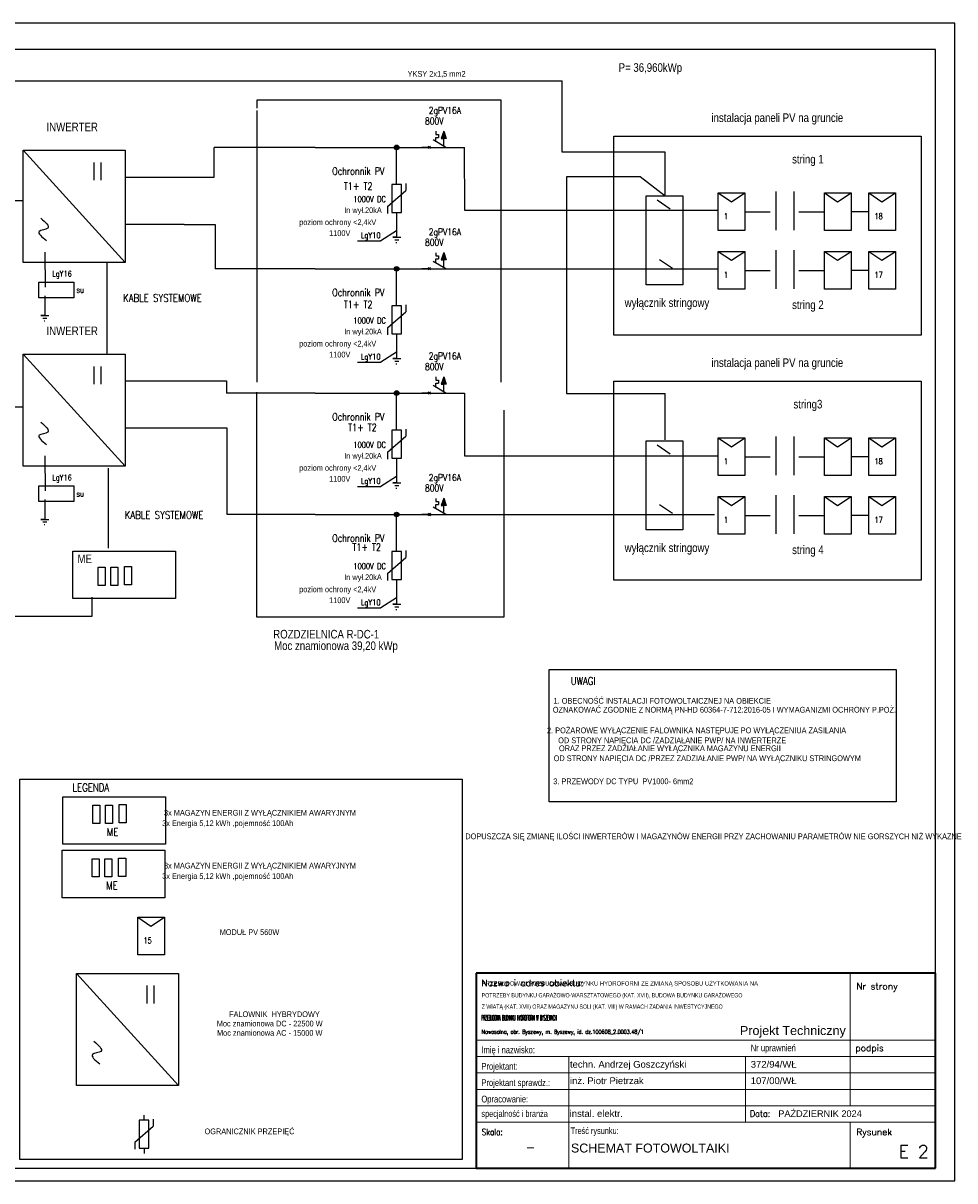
# Model space of a CAD drawing. Header units: millimetres. Extents: x 18084 to 47233, y 38174 to 56392.
# Tile 37 of 251: x 26245 to 28634, y 38174 to 41143. Entities that reach past the tile are written whole.
import ezdxf
from ezdxf.enums import TextEntityAlignment as Align

# ---------------------------------------------------------------- set-up
doc = ezdxf.new("R2010")
doc.units = ezdxf.units.MM
doc.header["$LTSCALE"] = 100
for name, pattern in [('ACAD_ISO03W100', [30, 12, -18]), ('ACAD_ISO11W100', [33.5, 12, -3, 12, -3, 0.5, -3]), ('HIDDEN', [0.375, 0.25, -0.125])]:
    doc.linetypes.add(name, pattern=pattern)
for name, color, linetype, lineweight in [('_TABELKA_Nr_Pióra__1', 7, 'Continuous', 13), ('A-tabelka', 251, 'Continuous', 20), ('Ekabel', 1, 'ACAD_ISO03W100', 50)]:
    doc.layers.add(name, color=color, linetype=linetype, lineweight=lineweight)
for name, color, linetype in [('E1', 34, 'Continuous'), ('E2', 5, 'Continuous'), ('E4', 1, 'Continuous'), ('E5', 7, 'Continuous'), ('E_ramka_wew', 10, 'Continuous'), ('E_ramka_zew', 9, 'Continuous'), ('RAMKA', 1, 'Continuous')]:
    doc.layers.add(name, color=color, linetype=linetype)
doc.styles.add('ARIAL', font='arial.ttf', dxfattribs={"width": 0.8})
doc.styles.add('DIM', font='ROMANS.shx', dxfattribs={"width": 0.8})
doc.styles.add('GENERATED_STYLE_2', font='arial.ttf')
doc.styles.add('ROMANS', font='romans.shx', dxfattribs={"width": 0.7})
doc.styles.add('SIMPLEX', font='simplex.shx')

# ---------------------------------------------------------------- blocks, each defined once
blk = doc.blocks.new('ochronnik')
at = {"layer": 'E1'}
for p, q in [((1807.23, 226.95), (1807.23, 228.25)), ((1809.56, 227.21), (1809.56, 225.4)), ((1804.89, 221.31), (1809.56, 225.4)), ((1804.89, 221.31), (1804.89, 219.5)), ((1807.23, 219.76), (1807.23, 218.46))]:
    blk.add_line(p, q, dxfattribs=at)
blk.add_lwpolyline([(1806, 219.76), (1808.46, 219.76), (1808.46, 226.95), (1806, 226.95)], close=True, dxfattribs=at)
blk = doc.blocks.new('Tabela_A+SPR_ADT')
at = {"color": 5, "lineweight": 35}
for p, q in [((0, 546.1), (-1286.3, 546.1)), ((-1286.3, 546.1), (-1286.3, 0)), ((0, 0), (0, 546.1)), ((-1286.3, 0), (0, 0))]:
    blk.add_line(p, q, dxfattribs=at)
for p, q in [((-238.9, 546.1), (-238.9, 358.3)), ((-1286.3, 358.3), (0, 358.3)), ((-238.9, 174.6), (-238.9, 358.3)), ((-1286.3, 312.4), (0, 312.4)), ((-1026.1, 128.6), (-1026.1, 312.4)), ((-531.9, 128.6), (-531.9, 312.4)), ((-1286.3, 266.4), (0, 266.4)), ((-1286.3, 220.5), (0, 220.5)), ((-1286.3, 174.6), (-422.6, 174.6)), ((-422.6, 174.6), (0, 174.6)), ((-1286.3, 128.6), (0, 128.6)), ((-1026.1, 0), (-1026.1, 128.6)), ((-238.9, 128.6), (-238.9, 0))]:
    blk.add_line(p, q)
at = {"color": 7, "linetype": 'Continuous', "style": 'ROMANS'}
blk.add_text('Nazwa i adres obiektu:', height=18.375, dxfattribs=at).set_placement((-1271.4, 509.4))
at = {"color": 7, "style": 'ROMANS'}
for s, p in [('Nr strony', (-221.4, 500.2)), ('podpis', (-224, 327.1)), ('Rysunek', (-221.4, 91.9))]:
    blk.add_text(s, height=18.38, dxfattribs=at).set_placement(p)
at = {"color": 7}
for s, height, style, width, p in [('Imię i nazwisko:', 19, 'ARIAL', 0.8, (-1271.4, 321.6)), ('Nr uprawnień', 19, 'ARIAL', 0.8, (-517, 327.1)), ('Projektant:', 19, 'ARIAL', 0.8, (-1271.4, 275.6)), ('Projektant sprawdz.:', 19, 'ARIAL', 0.8, (-1271.4, 229.7)), ('Opracowanie:', 19, 'ARIAL', 0.8, (-1271.4, 183.8)), ('specjalność i branża', 18.375, 'ARIAL', 0.8, (-1271.4, 143.3)), ('Data:', 18.38, 'ROMANS', 0.9, (-519.6, 143.3)), ('Skala:', 18.38, 'ROMANS', 0.8, (-1270.5, 91.9)), ('Treść rysunku:', 18.375, 'ARIAL', 0.8, (-1021.5, 95.4))]:
    blk.add_text(s, height=height, dxfattribs=dict(at, style=style, width=width)).set_placement(p)
at = {"color": 7, "style": 'ROMANS', "width": 0.85, "flags": 4}
blk.add_attdef('NAZWA', text='', height=22, dxfattribs=at).set_placement((-1270.5, 496.6), align=Align.TOP_LEFT)
at = {"color": 7}
for tag, p, height, style, width, flags in [('OBIEKT_1', (-1270.5, 438.3), 22, 'ROMANS', 0.72, 4), ('ADRES_1', (-1270.5, 405.9), 19, 'ROMANS', 0.75, 4), ('ADRES_2', (-1270.5, 376.1), 19, 'ROMANS', 0.75, 4), ('PROJEKTANT_ARCHITEKTURY', (-1023.3, 281.1), 19, 'ROMANS', 0.85, 8), ('UPR_1', (-517, 281.1), 19, 'ROMANS', 0.85, 4), ('PROJEKTANT_SPRAWDZAJACY', (-1023.3, 235.2), 19, 'ROMANS', 0.85, 8), ('UPR_2', (-517, 235.2), 19, 'ROMANS', 0.85, 4), ('OPRACOWANIE', (-1023.3, 189.3), 19, 'ROMANS', 0.7, 4), ('UPR_3', (-517, 189.3), 19, 'ROMANS', 0.85, 4), ('BRANŻA', (-1024.2, 143.3), 19, 'ARIAL', 0.9, 4)]:
    blk.add_attdef(tag, p, '', height=height, dxfattribs=dict(at, style=style, width=width, flags=flags))
at = {"color": 7, "style": 'ROMANS', "flags": 4}
blk.add_attdef('NR_STR', text='', height=36, dxfattribs=at).set_placement((-19.5, 436.5), align=Align.RIGHT)
at = {"color": 7, "lineweight": 35, "style": 'ROMANS', "width": 0.9, "flags": 4}
blk.add_attdef('DATA', (-440, 143.3), '', height=18.4, dxfattribs=at)
at = {"color": 5, "lineweight": 35, "style": 'ROMANS', "flags": 4}
blk.add_attdef('SKALA', text='', height=25, dxfattribs=at).set_placement((-1133.9, 58.5), align=Align.MIDDLE_CENTER)
at = {"color": 5, "lineweight": 35, "style": 'ROMANS', "width": 0.85, "flags": 4}
for tag, p in [('TEMAT', (-1024.2, 58)), ('TEMAT2', (-1024.2, 19.9))]:
    blk.add_attdef(tag, p, '', height=25, dxfattribs=at)
at = {"color": 5, "lineweight": 35, "style": 'ROMANS', "flags": 4}
blk.add_attdef('NR', text='', height=36, dxfattribs=at).set_placement((-18.4, 28.2), align=Align.RIGHT)

msp = doc.modelspace()

# ---------------------------------------------------------------- hatches: boundary and pattern name
for points in [[(27208.6, 40824.7, 1), (27196.8, 40824.7, 1)], [(27208.6, 40513.3, 1), (27196.8, 40513.3, 1)], [(27208.6, 40194.5, 1), (27196.8, 40194.5, 1)], [(27208.6, 39883.1, 1), (27196.8, 39883.1, 1)]]:
    msp.add_hatch(color=256).paths.add_polyline_path(points)
at = {"layer": 'E1'}
for points in [[(27329.9, 40847.9), (27323.6, 40866.4), (27317.3, 40847.9), (27323.6, 40847.9)], [(27329.9, 40847.8), (27323.6, 40866.4), (27317.3, 40847.8), (27323.6, 40847.8)], [(27329.9, 40847.9), (27323.6, 40866.4), (27317.3, 40847.9), (27323.6, 40847.9)], [(27329.9, 40847.8), (27323.6, 40866.4), (27317.3, 40847.8), (27323.6, 40847.8)], [(27329.9, 40536.5), (27323.6, 40555), (27317.3, 40536.5), (27323.6, 40536.5)], [(27329.9, 40536.4), (27323.6, 40555), (27317.3, 40536.4), (27323.6, 40536.4)], [(27329.9, 40536.5), (27323.6, 40555), (27317.3, 40536.5), (27323.6, 40536.5)], [(27329.9, 40536.4), (27323.6, 40555), (27317.3, 40536.4), (27323.6, 40536.4)], [(27329.9, 40217.7), (27323.6, 40236.3), (27317.3, 40217.7), (27323.6, 40217.7)], [(27329.9, 40217.7), (27323.6, 40236.3), (27317.3, 40217.7), (27323.6, 40217.7)], [(27329.9, 40217.7), (27323.6, 40236.2), (27317.3, 40217.7), (27323.6, 40217.7)], [(27329.9, 40217.7), (27323.6, 40236.2), (27317.3, 40217.7), (27323.6, 40217.7)], [(27329.9, 39906.3), (27323.6, 39924.9), (27317.3, 39906.3), (27323.6, 39906.3)], [(27329.9, 39906.3), (27323.6, 39924.9), (27317.3, 39906.3), (27323.6, 39906.3)], [(27329.9, 39906.3), (27323.6, 39924.8), (27317.3, 39906.3), (27323.6, 39906.3)], [(27329.9, 39906.3), (27323.6, 39924.8), (27317.3, 39906.3), (27323.6, 39906.3)]]:
    msp.add_hatch(color=256, dxfattribs=at).paths.add_polyline_path(points)

# ---------------------------------------------------------------- linework, layer by layer
for p, q in [((26245.5, 40817.4), (26507.1, 40529.8)), ((26426.1, 40786), (26426.1, 40740.4)), ((26444, 40786), (26444, 40740.4)), ((27870.9, 40690), (27904.6, 40667.3)), ((28027.7, 40708.2), (28061.4, 40685.5)), ((28061.4, 40685.5), (28096, 40708.2)), ((28300, 40708.2), (28333.7, 40685.5)), ((28333.7, 40685.5), (28368.2, 40708.2)), ((28413.5, 40708.2), (28447.2, 40685.5)), ((28447.2, 40685.5), (28481.7, 40708.2)), ((27202.7, 40594.4), (27192.7, 40594.4)), ((27192.7, 40594.4), (27213.5, 40594.4)), ((27197.8, 40587.9), (27208.5, 40587.9)), ((27201.2, 40581), (27203.1, 40581)), ((27876.5, 40537.4), (27910.2, 40514.7)), ((28027.7, 40557.8), (28061.4, 40535.1)), ((28061.4, 40535.1), (28096, 40557.8)), ((28300, 40557.8), (28333.7, 40535.1)), ((28333.7, 40535.1), (28368.2, 40557.8)), ((28413.5, 40557.8), (28447.2, 40535.1)), ((28447.2, 40535.1), (28481.7, 40557.8)), ((26300.4, 40393.6), (26290.4, 40393.6)), ((26290.4, 40393.6), (26311.2, 40393.6)), ((26295.4, 40387.1), (26306.1, 40387.1)), ((26298.9, 40380.2), (26300.8, 40380.2)), ((26245.5, 40294.5), (26507.1, 40006.8)), ((27202.7, 40283), (27192.7, 40283)), ((27192.7, 40283), (27213.5, 40283)), ((27197.8, 40276.5), (27208.5, 40276.5)), ((27201.2, 40269.6), (27203.1, 40269.6)), ((26426.1, 40263.1), (26426.1, 40217.4)), ((26444, 40263.1), (26444, 40217.4)), ((27870.9, 40061.6), (27904.6, 40038.8)), ((28027.7, 40079.8), (28061.4, 40057.1)), ((28061.4, 40057.1), (28096, 40079.8)), ((28300, 40079.8), (28333.7, 40057.1)), ((28333.7, 40057.1), (28368.2, 40079.8)), ((28413.5, 40079.8), (28447.2, 40057.1)), ((28447.2, 40057.1), (28481.7, 40079.8)), ((27202.7, 39964.3), (27192.7, 39964.3)), ((27192.7, 39964.3), (27213.5, 39964.3)), ((27197.8, 39957.8), (27208.5, 39957.8)), ((27201.2, 39950.8), (27203.1, 39950.8)), ((28027.7, 39929.3), (28061.4, 39906.6)), ((28061.4, 39906.6), (28096, 39929.3)), ((28300, 39929.3), (28333.7, 39906.6)), ((28333.7, 39906.6), (28368.2, 39929.3)), ((28413.5, 39929.3), (28447.2, 39906.6)), ((28447.2, 39906.6), (28481.7, 39929.3)), ((27876.5, 39908.9), (27910.2, 39886.2)), ((26300.4, 39870.7), (26290.4, 39870.7)), ((26290.4, 39870.7), (26311.2, 39870.7)), ((26295.4, 39864.2), (26306.1, 39864.2)), ((26298.9, 39857.3), (26300.8, 39857.3)), ((27202.7, 39652.9), (27192.7, 39652.9)), ((27192.7, 39652.9), (27213.5, 39652.9)), ((27197.8, 39646.4), (27208.5, 39646.4)), ((27201.2, 39639.4), (27203.1, 39639.4)), ((26539.2, 38850.3), (26572.9, 38827.6)), ((26572.9, 38827.6), (26607.4, 38850.3)), ((26382.1, 38706.1), (26643.6, 38418.4)), ((26562.7, 38674.7), (26562.7, 38629.1)), ((26580.5, 38674.7), (26580.5, 38629.1))]:
    msp.add_line(p, q)
at = {"linetype": 'ACAD_ISO11W100'}
for points in [[(26245.5, 40817.4), (26507.1, 40817.4), (26507.1, 40529.8), (26245.5, 40529.8)], [(26245.5, 40294.5), (26507.1, 40294.5), (26507.1, 40006.8), (26245.5, 40006.8)], [(26372.5, 39789.3), (26635.5, 39789.3), (26635.5, 39667.5), (26372.5, 39667.5)], [(26347.3, 39159.1), (26610.3, 39159.1), (26610.3, 39037.3), (26347.3, 39037.3)], [(26345.6, 39022), (26608.7, 39022), (26608.7, 38900.1), (26345.6, 38900.1)], [(26382.1, 38706.1), (26643.6, 38706.1), (26643.6, 38418.4), (26382.1, 38418.4)]]:
    msp.add_lwpolyline(points, close=True, dxfattribs=at)
for points in [[(28027.7, 40708.2), (28096, 40708.2), (28096, 40611.4), (28027.7, 40611.4)], [(28300, 40708.2), (28368.2, 40708.2), (28368.2, 40611.4), (28300, 40611.4)], [(28413.5, 40708.2), (28481.7, 40708.2), (28481.7, 40611.4), (28413.5, 40611.4)], [(28027.7, 40557.8), (28096, 40557.8), (28096, 40461), (28027.7, 40461)], [(28300, 40557.8), (28368.2, 40557.8), (28368.2, 40461), (28300, 40461)], [(28413.5, 40557.8), (28481.7, 40557.8), (28481.7, 40461), (28413.5, 40461)], [(28027.7, 40079.8), (28096, 40079.8), (28096, 39982.9), (28027.7, 39982.9)], [(28300, 40079.8), (28368.2, 40079.8), (28368.2, 39982.9), (28300, 39982.9)], [(28413.5, 40079.8), (28481.7, 40079.8), (28481.7, 39982.9), (28413.5, 39982.9)], [(28027.7, 39929.3), (28096, 39929.3), (28096, 39832.5), (28027.7, 39832.5)], [(28300, 39929.3), (28368.2, 39929.3), (28368.2, 39832.5), (28300, 39832.5)], [(28413.5, 39929.3), (28481.7, 39929.3), (28481.7, 39832.5), (28413.5, 39832.5)], [(26539.2, 38850.3), (26607.4, 38850.3), (26607.4, 38753.5), (26539.2, 38753.5)]]:
    msp.add_lwpolyline(points, close=True)
for centre in [(27202.7, 40824.7), (27202.7, 40513.3), (27202.7, 40194.5), (27202.7, 39883.1)]:
    msp.add_circle(centre, 5.91)
for points in [[(26290.2, 40643.2), (26308.1, 40617.4), (26286.2, 40609.4), (26305.1, 40585.6)], [(26290.2, 40120.2), (26308.1, 40094.4), (26286.2, 40086.5), (26305.1, 40062.7)], [(26426.8, 38531.9), (26444.6, 38506.1), (26422.8, 38498.1), (26441.7, 38474.3)]]:
    msp.add_spline(points, degree=3)
at = {"layer": 'E1', "linetype": 'Continuous'}
for p, q in [((27303.5, 40866), (27303.5, 40858)), ((27303.5, 40866), (27303.5, 40858)), ((27303.5, 40866), (27303.5, 40858)), ((27303.5, 40866), (27303.5, 40858)), ((27329.2, 40824.6), (27296.2, 40843.8)), ((27329.2, 40824.6), (27296.2, 40843.8)), ((27303.5, 40858), (27310.1, 40858)), ((27303.5, 40858), (27310.1, 40858)), ((27303.5, 40839.5, 1.8), (27303.5, 40849.9, 1.8)), ((27303.5, 40849.9), (27310.1, 40849.9)), ((27303.5, 40839.4, 1.8), (27303.5, 40849.9, 1.8)), ((27303.5, 40839.5, 1.8), (27303.5, 40849.9, 1.8)), ((27303.5, 40849.9), (27310.1, 40849.9)), ((27303.5, 40839.4, 1.8), (27303.5, 40849.9, 1.8)), ((27310.1, 40858), (27310.1, 40850)), ((27310.1, 40858), (27310.1, 40850)), ((27310.1, 40857.9), (27310.1, 40849.9)), ((27310.1, 40857.9), (27310.1, 40849.9)), ((27286.4, 40824.7), (27267.7, 40824.7)), ((27286.4, 40824.7), (27267.7, 40824.7)), ((27289.4, 40827.7), (27283.4, 40821.7)), ((27283.4, 40827.7), (27289.4, 40821.7)), ((27289.4, 40827.7), (27283.4, 40821.7)), ((27283.4, 40827.7), (27289.4, 40821.7)), ((27329.2, 40824.6), (27376.2, 40824.6)), ((27329.2, 40824.6), (27376.2, 40824.6)), ((27303.5, 40554.6), (27303.5, 40546.6)), ((27303.5, 40554.6), (27303.5, 40546.6)), ((27303.5, 40554.6), (27303.5, 40546.6)), ((27303.5, 40554.6), (27303.5, 40546.6)), ((27303.5, 40546.6), (27310.1, 40546.6)), ((27303.5, 40546.6), (27310.1, 40546.6)), ((27303.5, 40528.1, 1.8), (27303.5, 40538.5, 1.8)), ((27303.5, 40538.5), (27310.1, 40538.5)), ((27303.5, 40528, 1.8), (27303.5, 40538.5, 1.8)), ((27303.5, 40528.1, 1.8), (27303.5, 40538.5, 1.8)), ((27303.5, 40538.5), (27310.1, 40538.5)), ((27303.5, 40528, 1.8), (27303.5, 40538.5, 1.8)), ((27310.1, 40546.6), (27310.1, 40538.6)), ((27310.1, 40546.6), (27310.1, 40538.6)), ((27310.1, 40546.5), (27310.1, 40538.5)), ((27310.1, 40546.5), (27310.1, 40538.5)), ((27286.4, 40513.3), (27267.7, 40513.3)), ((27286.4, 40513.3), (27267.7, 40513.3)), ((27289.4, 40516.3), (27283.4, 40510.3)), ((27283.4, 40516.3), (27289.4, 40510.3)), ((27289.4, 40516.3), (27283.4, 40510.3)), ((27283.4, 40516.3), (27289.4, 40510.3)), ((27329.2, 40513.2), (27296.2, 40532.4)), ((27329.2, 40513.2), (27296.2, 40532.4)), ((27329.2, 40513.2), (27376.2, 40513.2)), ((27329.2, 40513.2), (27376.2, 40513.2)), ((27303.5, 40235.9), (27303.5, 40227.9)), ((27303.5, 40235.9), (27303.5, 40227.9)), ((27303.5, 40235.8), (27303.5, 40227.8)), ((27303.5, 40235.8), (27303.5, 40227.8)), ((27329.2, 40194.5), (27296.2, 40213.7)), ((27329.2, 40194.5), (27296.2, 40213.7)), ((27303.5, 40227.8), (27310.1, 40227.8)), ((27303.5, 40227.8), (27310.1, 40227.8)), ((27303.5, 40209.4, 1.8), (27303.5, 40219.8, 1.8)), ((27303.5, 40219.8), (27310.1, 40219.8)), ((27303.5, 40209.3, 1.8), (27303.5, 40219.8, 1.8)), ((27303.5, 40209.4, 1.8), (27303.5, 40219.8, 1.8)), ((27303.5, 40219.8), (27310.1, 40219.8)), ((27303.5, 40209.3, 1.8), (27303.5, 40219.8, 1.8)), ((27310.1, 40227.8), (27310.1, 40219.8)), ((27310.1, 40227.8), (27310.1, 40219.8)), ((27310.1, 40227.8), (27310.1, 40219.8)), ((27310.1, 40227.8), (27310.1, 40219.8)), ((27286.4, 40194.5), (27267.7, 40194.5)), ((27286.4, 40194.5), (27267.7, 40194.5)), ((27289.4, 40197.6), (27283.4, 40191.5)), ((27283.4, 40197.6), (27289.4, 40191.5)), ((27289.4, 40197.6), (27283.4, 40191.5)), ((27283.4, 40197.6), (27289.4, 40191.5)), ((27329.2, 40194.5), (27376.2, 40194.5)), ((27329.2, 40194.5), (27376.2, 40194.5)), ((27303.5, 39924.5), (27303.5, 39916.5)), ((27303.5, 39924.5), (27303.5, 39916.5)), ((27303.5, 39924.4), (27303.5, 39916.4)), ((27303.5, 39924.4), (27303.5, 39916.4)), ((27303.5, 39916.4), (27310.1, 39916.4)), ((27303.5, 39916.4), (27310.1, 39916.4)), ((27310.1, 39916.4), (27310.1, 39908.4)), ((27310.1, 39916.4), (27310.1, 39908.4)), ((27310.1, 39916.4), (27310.1, 39908.4)), ((27310.1, 39916.4), (27310.1, 39908.4)), ((27286.4, 39883.1), (27267.7, 39883.1)), ((27286.4, 39883.1), (27267.7, 39883.1)), ((27289.4, 39886.2), (27283.4, 39880.1)), ((27283.4, 39886.2), (27289.4, 39880.1)), ((27289.4, 39886.2), (27283.4, 39880.1)), ((27283.4, 39886.2), (27289.4, 39880.1)), ((27329.2, 39883.1), (27296.2, 39902.3)), ((27329.2, 39883.1), (27296.2, 39902.3)), ((27303.5, 39898, 1.8), (27303.5, 39908.4, 1.8)), ((27303.5, 39908.4), (27310.1, 39908.4)), ((27303.5, 39897.9, 1.8), (27303.5, 39908.4, 1.8)), ((27303.5, 39898, 1.8), (27303.5, 39908.4, 1.8)), ((27303.5, 39908.4), (27310.1, 39908.4)), ((27303.5, 39897.9, 1.8), (27303.5, 39908.4, 1.8)), ((27329.2, 39883.1), (27376.2, 39883.1)), ((27329.2, 39883.1), (27376.2, 39883.1))]:
    msp.add_line(p, q, dxfattribs=at)
at = {"layer": 'E1'}
for p, q in [((27323.6, 40866.4), (27317.3, 40847.9)), ((27323.6, 40866.4), (27317.3, 40847.8)), ((27323.6, 40866.4), (27317.3, 40847.9)), ((27323.6, 40866.4), (27317.3, 40847.8)), ((27323.6, 40866.4), (27329.9, 40847.9)), ((27323.6, 40866.4), (27329.9, 40847.8)), ((27323.6, 40866.4), (27329.9, 40847.9)), ((27323.6, 40866.4), (27329.9, 40847.8)), ((27317.3, 40847.9), (27323.6, 40847.9)), ((27317.3, 40847.9), (27323.6, 40847.9)), ((27317.3, 40847.8), (27323.6, 40847.8)), ((27317.3, 40847.8), (27323.6, 40847.8)), ((27323.6, 40827.9), (27323.6, 40847.9)), ((27329.9, 40847.9), (27323.6, 40847.9)), ((27323.6, 40827.9), (27323.6, 40847.9)), ((27329.9, 40847.9), (27323.6, 40847.9)), ((27323.6, 40827.9), (27323.6, 40847.8)), ((27329.9, 40847.8), (27323.6, 40847.8)), ((27323.6, 40827.9), (27323.6, 40847.8)), ((27329.9, 40847.8), (27323.6, 40847.8)), ((27323.6, 40555), (27317.3, 40536.5)), ((27323.6, 40555), (27317.3, 40536.4)), ((27323.6, 40555), (27317.3, 40536.5)), ((27323.6, 40555), (27317.3, 40536.4)), ((27317.3, 40536.5), (27323.6, 40536.5)), ((27317.3, 40536.5), (27323.6, 40536.5)), ((27317.3, 40536.4), (27323.6, 40536.4)), ((27317.3, 40536.4), (27323.6, 40536.4)), ((27323.6, 40555), (27329.9, 40536.5)), ((27323.6, 40555), (27329.9, 40536.4)), ((27323.6, 40555), (27329.9, 40536.5)), ((27323.6, 40555), (27329.9, 40536.4)), ((27323.6, 40516.5), (27323.6, 40536.5)), ((27329.9, 40536.5), (27323.6, 40536.5)), ((27323.6, 40516.5), (27323.6, 40536.5)), ((27329.9, 40536.5), (27323.6, 40536.5)), ((27323.6, 40516.5), (27323.6, 40536.4)), ((27329.9, 40536.4), (27323.6, 40536.4)), ((27323.6, 40516.5), (27323.6, 40536.4)), ((27329.9, 40536.4), (27323.6, 40536.4)), ((27323.6, 40236.3), (27317.3, 40217.7)), ((27323.6, 40236.3), (27317.3, 40217.7)), ((27323.6, 40236.2), (27317.3, 40217.7)), ((27323.6, 40236.2), (27317.3, 40217.7)), ((27323.6, 40236.3), (27329.9, 40217.7)), ((27323.6, 40236.3), (27329.9, 40217.7)), ((27323.6, 40236.2), (27329.9, 40217.7)), ((27323.6, 40236.2), (27329.9, 40217.7)), ((27317.3, 40217.7), (27323.6, 40217.7)), ((27317.3, 40217.7), (27323.6, 40217.7)), ((27317.3, 40217.7), (27323.6, 40217.7)), ((27317.3, 40217.7), (27323.6, 40217.7)), ((27323.6, 40197.8), (27323.6, 40217.7)), ((27329.9, 40217.7), (27323.6, 40217.7)), ((27323.6, 40197.7), (27323.6, 40217.7)), ((27329.9, 40217.7), (27323.6, 40217.7)), ((27323.6, 40197.8), (27323.6, 40217.7)), ((27329.9, 40217.7), (27323.6, 40217.7)), ((27323.6, 40197.7), (27323.6, 40217.7)), ((27329.9, 40217.7), (27323.6, 40217.7)), ((27323.6, 39924.9), (27317.3, 39906.3)), ((27323.6, 39924.9), (27317.3, 39906.3)), ((27323.6, 39924.8), (27317.3, 39906.3)), ((27323.6, 39924.8), (27317.3, 39906.3)), ((27323.6, 39924.9), (27329.9, 39906.3)), ((27323.6, 39924.9), (27329.9, 39906.3)), ((27323.6, 39924.8), (27329.9, 39906.3)), ((27323.6, 39924.8), (27329.9, 39906.3)), ((27317.3, 39906.3), (27323.6, 39906.3)), ((27317.3, 39906.3), (27323.6, 39906.3)), ((27317.3, 39906.3), (27323.6, 39906.3)), ((27317.3, 39906.3), (27323.6, 39906.3)), ((27323.6, 39886.4), (27323.6, 39906.3)), ((27329.9, 39906.3), (27323.6, 39906.3)), ((27323.6, 39886.3), (27323.6, 39906.3)), ((27329.9, 39906.3), (27323.6, 39906.3)), ((27323.6, 39886.4), (27323.6, 39906.3)), ((27329.9, 39906.3), (27323.6, 39906.3)), ((27323.6, 39886.3), (27323.6, 39906.3)), ((27329.9, 39906.3), (27323.6, 39906.3))]:
    msp.add_line(p, q, dxfattribs=at)
at = {"layer": 'E4', "color": 0, "linetype": 'ACAD_ISO11W100'}
for p, q in [((27471.3, 40945.9), (26844, 40945.9)), ((26844, 40919), (26844, 40222.3)), ((27471.3, 40222.3), (27471.3, 40945.9)), ((26302.7, 40466.4), (26302, 40556.3)), ((26843.2, 40197.1), (26843.2, 39620.7)), ((27478.5, 39620.7), (27478.5, 40150.9)), ((26302.7, 39943.5), (26302, 40033.4)), ((26843.2, 39620.7), (27478.5, 39620.7))]:
    msp.add_line(p, q, dxfattribs=at)
at = {"layer": 'E4', "color": 102}
for p, q in [((26994.3, 40824.7), (26734.9, 40824.7)), ((26734.9, 40748.7), (26734.9, 40824.7)), ((26994.3, 40824.7), (27102.8, 40824.7)), ((27097.7, 40824.6), (27377.2, 40824.6)), ((27102.8, 40824.7), (27267.7, 40824.7)), ((26507.1, 40748.7), (26657.9, 40748.7)), ((26657.9, 40748.7), (26734.9, 40748.7)), ((27377.2, 40663.6), (28027.7, 40663.6)), ((28096, 40659.8), (28160.7, 40659.8)), ((28233.9, 40659.8), (28298.6, 40659.8)), ((28413.5, 40659.8), (28368.2, 40659.8)), ((26657.9, 40627.2), (26507.1, 40627.2)), ((26994.3, 40513.3), (26737.3, 40513.3)), ((26994.3, 40513.3), (27102.8, 40513.3)), ((27097.7, 40513.2), (27377.2, 40513.2)), ((27102.8, 40513.3), (27267.7, 40513.3)), ((27377.2, 40513.2), (27878.5, 40513.2)), ((27526.4, 40513.2), (28027.7, 40513.2)), ((28096, 40509.4), (28160.7, 40509.4)), ((28233.9, 40509.4), (28298.6, 40509.4)), ((28413.5, 40509.4), (28368.2, 40509.4)), ((26507.1, 40225.8), (26657.9, 40225.8)), ((26994.3, 40194.6), (26766.7, 40194.6)), ((26994.3, 40194.6), (27102.8, 40194.5)), ((27097.7, 40194.5), (27377.2, 40194.5)), ((27102.8, 40194.5), (27267.7, 40194.5)), ((26768.6, 40104.3), (26507.1, 40104.3)), ((27377.2, 40033.5), (28027.7, 40033.5)), ((28096, 40031.4), (28160.7, 40031.4)), ((28233.9, 40031.4), (28298.6, 40031.4)), ((28413.5, 40031.4), (28368.2, 40031.4)), ((26994.3, 39883.2), (26936.4, 39883.2)), ((26994.3, 39883.2), (27102.8, 39883.1)), ((27097.7, 39883.1), (27377.2, 39883.1)), ((27102.8, 39883.1), (27267.7, 39883.1)), ((27377.2, 39883.1), (27878.5, 39883.1)), ((27516.5, 39883.1), (28017.8, 39883.1)), ((28096, 39880.9), (28160.7, 39880.9)), ((28233.9, 39880.9), (28298.6, 39880.9)), ((28413.5, 39880.9), (28368.2, 39880.9))]:
    msp.add_line(p, q, dxfattribs=at)
at = {"layer": 'E4', "color": 0, "linetype": 'ACAD_ISO11W100'}
for points in [[(26285.4, 40479.3), (26375, 40479.3), (26375, 40439), (26285.4, 40439)], [(26285.4, 39956.3), (26375, 39956.3), (26375, 39916.1), (26285.4, 39916.1)]]:
    msp.add_lwpolyline(points, close=True, dxfattribs=at)
at = {"layer": 'E5'}
for p, q in [((27202.7, 40610.9), (27162.4, 40585.3)), ((27102.8, 40585.3), (27162.4, 40585.3)), ((27202.7, 40299.5), (27162.4, 40273.8)), ((27102.8, 40273.8), (27162.4, 40273.8)), ((27202.7, 39980.8), (27162.4, 39955.1)), ((27102.8, 39955.1), (27162.4, 39955.1)), ((27102.8, 39643.7), (27162.4, 39643.7)), ((27202.7, 39669.4), (27162.4, 39643.7))]:
    msp.add_line(p, q, dxfattribs=at)
at = {"layer": 'E_ramka_wew'}
for p, q in [((25978.6, 40995.4), (27626.9, 40995.4)), ((27626.9, 40812.1), (27626.9, 40995.4)), ((27891.6, 40812.1), (27626.9, 40812.1)), ((27891.6, 40702.9), (27891.6, 40812.1)), ((27826.9, 40749.3), (27638, 40749.3)), ((27638, 40749.3), (27638, 40193.8)), ((27891, 40699.7), (27826.9, 40749.3)), ((26044.5, 40688.5), (26245.5, 40688.5)), ((27683, 40663.6), (27683, 40663.6)), ((27683, 40513.2), (27683, 40513.2)), ((27638, 40193.8), (27891.6, 40193.8)), ((27891.6, 40074.4), (27891.6, 40193.8)), ((26018.6, 40159), (26245.5, 40159)), ((26422.3, 39622.4), (26422.3, 39670.7)), ((26145.8, 39622.4), (26422.3, 39622.4))]:
    msp.add_line(p, q, dxfattribs=at)
at = {"layer": 'E_ramka_wew', "color": 0}
for p, q in [((26844, 40945.9), (26844, 40925.7)), ((27376.2, 40824.6), (27377.2, 40663.6)), ((27377.2, 40194.5), (27377.2, 40033.5))]:
    msp.add_line(p, q, dxfattribs=at)
at = {"layer": 'E_ramka_wew', "linetype": 'ACAD_ISO11W100'}
for p, q in [((27202.7, 40742.8), (27202.7, 40826.3)), ((27376.2, 40824.6), (27376.2, 40824.6)), ((28175.3, 40711.4), (28175.3, 40612.5)), ((28221.7, 40711.4), (28221.7, 40612.5)), ((27202.7, 40644.9), (27202.7, 40594.4)), ((28175.3, 40561), (28175.3, 40462.1)), ((28221.7, 40561), (28221.7, 40462.1)), ((27202.7, 40431.4), (27202.7, 40514.9)), ((27376.2, 40513.2), (27376.2, 40513.2)), ((26300.4, 40444.1), (26300.4, 40393.6)), ((27202.7, 40333.5), (27202.7, 40283)), ((27202.7, 40112.6), (27202.7, 40196.2)), ((27376.2, 40194.5), (27376.2, 40194.5)), ((28175.3, 40082.9), (28175.3, 39984)), ((28221.7, 40082.9), (28221.7, 39984)), ((27202.7, 40014.7), (27202.7, 39964.3)), ((26300.4, 39921.2), (26300.4, 39870.7)), ((28175.3, 39932.5), (28175.3, 39833.6)), ((28221.7, 39932.5), (28221.7, 39833.6)), ((27202.7, 39801.2), (27202.7, 39884.8)), ((27376.2, 39883.1), (27376.2, 39883.1)), ((27202.7, 39703.3), (27202.7, 39652.9))]:
    msp.add_line(p, q, dxfattribs=at)
at = {"layer": 'E_ramka_wew', "color": 102}
for p, q in [((26657.9, 40627.2), (26737.3, 40627.2)), ((26737.3, 40627.2), (26737.3, 40513.3)), ((26657.9, 40225.8), (26766.7, 40225.8)), ((26766.7, 40225.8), (26766.7, 40225.8)), ((26766.7, 40225.8), (26766.7, 40194.6)), ((26768.6, 39883.2), (26768.6, 40104.3)), ((26936.4, 39883.2), (26768.6, 39883.2))]:
    msp.add_line(p, q, dxfattribs=at)
at = {"layer": 'E_ramka_wew', "color": 5}
for p, q in [((26460.1, 40527.4), (26460.1, 40295.3)), ((26463.3, 40001.7), (26463.3, 39796.7))]:
    msp.add_line(p, q, dxfattribs=at)
at = {"layer": 'E_ramka_wew', "color": 7, "linetype": 'Continuous'}
msp.add_lwpolyline([(28584.2, 38206.8), (28584.2, 41076.2), (24614.2, 41076.2), (24614.2, 38206.8)], close=True, dxfattribs=at)
at = {"layer": 'E_ramka_wew', "color": 0}
for points in [[(27759.5, 40853.9), (28548.1, 40853.9), (28548.1, 40343.1), (27759.5, 40343.1)], [(27842.5, 40700.9), (27936.6, 40700.9), (27936.6, 40472.4), (27842.5, 40472.4)], [(27759.5, 40225.4), (28548.1, 40225.4), (28548.1, 39714.6), (27759.5, 39714.6)], [(27842.5, 40072.5), (27936.6, 40072.5), (27936.6, 39844), (27842.5, 39844)], [(26437.1, 39748), (26455.2, 39748), (26455.2, 39701.2), (26437.1, 39701.2)], [(26469.6, 39748), (26487.7, 39748), (26487.7, 39701.2), (26469.6, 39701.2)], [(26505.1, 39749.5), (26523.2, 39749.5), (26523.2, 39702.7), (26505.1, 39702.7)], [(26236.9, 39204.3), (27370.6, 39204.3), (27370.6, 38229), (26236.9, 38229)], [(26423.6, 39137.4), (26441.7, 39137.4), (26441.7, 39090.6), (26423.6, 39090.6)], [(26456.1, 39137.4), (26474.2, 39137.4), (26474.2, 39090.6), (26456.1, 39090.6)], [(26491.6, 39138.9), (26509.7, 39138.9), (26509.7, 39092.1), (26491.6, 39092.1)], [(26421.9, 39000.3), (26440.1, 39000.3), (26440.1, 38953.4), (26421.9, 38953.4)], [(26454.4, 39000.3), (26472.5, 39000.3), (26472.5, 38953.4), (26454.4, 38953.4)], [(26489.9, 39001.8), (26508.1, 39001.8), (26508.1, 38955), (26489.9, 38955)]]:
    msp.add_lwpolyline(points, close=True, dxfattribs=at)
at = {"layer": 'E_ramka_zew', "linetype": 'Continuous'}
msp.add_lwpolyline([(28634.2, 38174), (28634.2, 41143.4), (24434.2, 41143.4), (24434.2, 38174)], close=True, dxfattribs=at)
at = {"layer": 'Ekabel', "lineweight": -2}
msp.add_lwpolyline([(27593.9, 39485.9), (28483.6, 39485.9), (28483.6, 39145.8), (27593.9, 39145.8)], close=True, dxfattribs=at)

# ---------------------------------------------------------------- block references
at = {"layer": 'A-tabelka', "lineweight": 60}
ref = msp.add_blockref('Tabela_A+SPR_ADT', (28584.2, 38206.8), dxfattribs=dict(at, xscale=0.9155413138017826, yscale=0.9155413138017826, zscale=0.9155413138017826))
ref.add_attrib('OBIEKT_1', 'PRZEBUDOWA I ROZBUDOWA BUDYNKU HYDROFORNI ZE ZMIANĄ SPOSOBU UŻYTKOWANIA NA', (27421, 38674.8), dxfattribs={"layer": '0', "color": 7, "lineweight": 30, "height": 11, "style": 'ARIAL', "width": 0.9})
ref.add_attrib('NR', 'E 2', dxfattribs={"layer": '0', "color": 5, "lineweight": 35, "height": 32.96, "style": 'ROMANS'}).set_placement((28567.4, 38232.6), align=Align.RIGHT)
ref.add_attrib('UPR_1', '372/94/WŁ', (28110.9, 38464.2), dxfattribs={"layer": '0', "color": 7, "height": 17.4, "style": 'ARIAL'})
ref.add_attrib('DATA', 'PAŹDZIERNIK 2024', (28181.4, 38338), dxfattribs={"layer": '0', "color": 7, "lineweight": 35, "height": 16.823, "style": 'ARIAL'})
ref.add_attrib('TEMAT', 'SCHEMAT FOTOWOLTAIKI', (27649.8, 38246.7), dxfattribs={"layer": '0', "color": 5, "lineweight": 35, "height": 22.889, "style": 'ARIAL'})
ref.add_attrib('TEMAT2', 'PRZEBUDOWA BUDYNKU HYDROFORNI W BYSZEWACH', (27420.5, 38585.1), dxfattribs={"layer": '0', "color": 5, "lineweight": 30, "height": 14, "style": 'SIMPLEX', "width": 0.32})
ref.add_attrib('ADRES_1', 'Z WIATĄ (KAT. XVII) ORAZ MAGAZYNU SOLI (KAT. VIII) W RAMACH ZADANIA INWESTYCYJNEGO ', (27421, 38615.4), dxfattribs={"layer": '0', "color": 7, "lineweight": 30, "height": 11, "style": 'ARIAL', "width": 0.7})
ref.add_attrib('ADRES_2', 'Nowosolna, obr. Byszewy, m. Byszewy, id. dz.100608_2.0003.48/1', (27421, 38551.2), dxfattribs={"layer": '0', "color": 7, "height": 10.395, "style": 'ROMANS', "width": 0.75})
ref.add_attrib('BRANŻA', 'instal. elektr.', (27646.5, 38338), dxfattribs={"layer": '0', "color": 7, "height": 17.395, "style": 'ARIAL'})
ref.add_attrib('PROJEKTANT_ARCHITEKTURY', 'techn. Andrzej Goszczyński ', (27647.3, 38464.2), dxfattribs={"layer": '0', "color": 7, "height": 17.395, "style": 'ARIAL'})
ref.add_attrib('SKALA', '-', dxfattribs={"layer": '0', "color": 5, "lineweight": 35, "height": 22.9, "style": 'ROMANS'}).set_placement((27546.1, 38260.4), align=Align.MIDDLE_CENTER)
ref.add_attrib('PROJEKTANT_SPRAWDZAJACY', 'inż. Piotr Pietrzak', (27647.3, 38422.1), dxfattribs={"layer": '0', "color": 7, "height": 17.395, "style": 'ARIAL'})
ref.add_attrib('UPR_2', '107/00/WŁ', (28110.9, 38422.1), dxfattribs={"layer": '0', "color": 7, "height": 17.4, "style": 'ARIAL'})
ref.add_attrib('OBIEKT_2', 'POTRZEBY BUDYNKU GARAŻOWO-WARSZTATOWEGO (KAT. XVII), BUDOWA BUDYNKU GARAŻOWEGO', (27421, 38644.5), dxfattribs={"layer": '0', "color": 7, "lineweight": 30, "height": 11, "style": 'ARIAL', "width": 0.7})
at = {"layer": 'E2', "xscale": 10, "yscale": 10, "zscale": 10}
for p in [(9130.4, 38460.3), (9130.4, 38460.3), (9130.4, 38148.9), (9130.4, 38148.9), (9130.4, 37830.1), (9130.4, 37830.1), (9130.4, 37518.7), (9130.4, 37518.7), (8483, 36059.9), (8483, 36059.9)]:
    msp.add_blockref('ochronnik', p, dxfattribs=at)

# ---------------------------------------------------------------- texts
at = {"style": 'ROMANS', "width": 0.8}
for s, p in [('KABLE SYSTEMOWE', (26602.3, 40422.4)), ('KABLE SYSTEMOWE', (26606.5, 39865.9)), ('UWAGI', (27681.1, 39440.3)), ('LEGENDA', (26418.8, 39166.9)), ('ME', (26474.5, 39052.7)), ('ME', (26472.8, 38915.5))]:
    msp.add_text(s, height=20, dxfattribs=at).set_placement(p, align=Align.BOTTOM_CENTER)
at = {"layer": '_TABELKA_Nr_Pióra__1', "linetype": 'Continuous', "insert": (28083.2, 38571), "char_height": 23, "attachment_point": 1, "style": 'GENERATED_STYLE_2'}
msp.add_mtext('Projekt Techniczny', dxfattribs=at)
at = {"layer": 'E2', "linetype": 'HIDDEN', "style": 'ROMANS', "width": 0.8}
for s, p in [(' 2gPV16A', (27275.5, 40910.6)), ('800V', (27275.5, 40883.7)), (' 2gPV16A', (27275.5, 40599.2)), ('800V', (27275.5, 40572.3)), (' 2gPV16A', (27275.5, 40280.5)), ('800V', (27275.5, 40253.6)), (' 2gPV16A', (27275.5, 39969.1)), ('800V', (27275.5, 39942.2))]:
    msp.add_text(s, height=17.75, dxfattribs=at).set_placement(p)
at = {"layer": 'E2', "style": 'DIM', "width": 0.8}
for s, height, p in [('Ochronnik PV', 18.742, (27037.5, 40754.6)), ('T1+ T2', 18.74, (27067.6, 40716.1)), ('1000V DC', 15.62, (27091.8, 40684.3)), ('1', 14.8, (28042.1, 40640.9)), ('18', 14.79, (28427.9, 40640.9)), ('LgY10', 14.79, (27111.3, 40591.9)), ('LgY16', 14.79, (26319.6, 40493.3)), ('1', 14.8, (28042.1, 40490.5)), ('17', 14.79, (28427.9, 40490.5)), ('su', 14.79, (26381.8, 40451.8)), ('Ochronnik PV', 18.742, (27037.5, 40443.2)), ('T1+ T2', 18.74, (27067.6, 40412.7)), ('1000V DC', 15.62, (27091.8, 40372.9)), ('LgY10', 14.79, (27111.3, 40280.5)), ('Ochronnik PV', 18.742, (27037.5, 40124.5)), ('T1+ T2', 18.74, (27078.5, 40097.2)), ('1000V DC', 15.62, (27091.8, 40054.1)), ('1', 14.8, (28042.1, 40012.4)), ('18', 14.79, (28427.9, 40012.4)), ('LgY16', 14.79, (26319.6, 39970.4)), ('LgY10', 14.79, (27111.3, 39961.7)), ('su', 14.79, (26381.8, 39928.9)), ('1', 14.8, (28042.1, 39862)), ('17', 14.79, (28427.9, 39862)), ('Ochronnik PV', 18.742, (27037.5, 39813.1)), ('T1+ T2', 18.74, (27089.4, 39790.2)), ('1000V DC', 15.62, (27091.8, 39742.7)), ('LgY10', 14.79, (27111.3, 39650.3)), ('15', 14.79, (26553.6, 38783))]:
    msp.add_text(s, height=height, dxfattribs=at).set_placement(p)
at = {"layer": 'RAMKA', "color": 0, "linetype": 'Continuous', "style": 'GENERATED_STYLE_2', "width": 0.8}
for s, height, p in [('P= 36,960kWp', 22.113, (27853.5, 41011.9)), ('YKSY 2x1,5 mm2', 14.742, (27305.4, 41001.6)), ('instalacja paneli PV na gruncie', 22.113, (28179, 40883.3)), ('INWERTER ', 22.11, (26374.4, 40859.5)), ('string 1', 22.11, (28257.4, 40776.9)), ('wyłącznik stringowy', 22.113, (27896.1, 40408.7)), ('string 2', 22.11, (28257.4, 40403.4)), ('INWERTER ', 22.11, (26374.4, 40336.5)), ('instalacja paneli PV na gruncie', 22.113, (28179, 40254.9)), ('string3', 22.11, (28257.4, 40148.5)), ('wyłącznik stringowy', 22.113, (27896.1, 39780.2)), ('string 4', 22.11, (28257.4, 39774.9)), ('ME', 22.11, (26403.1, 39751.7)), ('ROZDZIELNICA R-DC-1', 22.113, (27022.3, 39558.5)), ('Moc znamionowa 39,20 kWp', 22.113, (27047.3, 39528.9)), ('1. OBECNOŚĆ INSTALACJI FOTOWOLTAICZNEJ NA OBIEKCIE', 14.742, (27883.9, 39393.4)), ('OZNAKOWAĆ ZGODNIE Z NORMĄ PN-HD 60364-7-712:2016-05 I WYMAGANIZMI OCHRONY P.POŻ.', 14.742, (28043.4, 39370.6)), ('2. POŻAROWE WYŁĄCZENIE FALOWNIKA NASTĘPUJE PO WYŁĄCZENIUA ZASILANIA ', 14.742, (27974.6, 39317.7)), ('ORAZ PRZEZ ZADZIAŁANIE WYŁĄCZNIKA MAGAZYNU ENERGII', 14.742, (27903.6, 39271.7)), ('OD STRONY NAPIĘCIA DC /ZADZIAŁANIE PWP/ NA INWERTERZE', 14.742, (27909.4, 39292.1)), ('OD STRONY NAPIĘCIA DC /PRZEZ ZADZIAŁANIE PWP/ NA WYŁĄCZNIKU STRINGOWYM', 14.742, (27999.4, 39246.1)), ('3. PRZEWODY DC TYPU  PV1000- 6mm2  ', 14.742, (27789.4, 39187)), ('3x MAGAZYN ENERGII Z WYŁĄCZNIKIEM AWARYJNYM  ', 14.742, (26857.7, 39106.3)), ('3x Energia 5,12 kWh ,pojemność 100Ah', 14.742, (26769.8, 39079.5)), ('DOPUSZCZA SIĘ ZMIANĘ ILOŚCI INWERTERÓW I MAGAZYNÓW ENERGII PRZY ZACHOWANIU PARAMETRÓW NIE GORSZYCH NIŻ WYKAZNE', 14.742, (28015.4, 39045.9)), ('3x MAGAZYN ENERGII Z WYŁĄCZNIKIEM AWARYJNYM  ', 14.742, (26857.7, 38970.7)), ('3x Energia 5,12 kWh ,pojemność 100Ah', 14.742, (26769.8, 38943.9)), ('MODUŁ PV 560W', 14.742, (26825.5, 38800.1)), ('FALOWNIK  HYBRYDOWY ', 14.742, (26892.1, 38589.6)), ('Moc znamionowa DC - 22500 W ', 14.742, (26880, 38565.6)), ('Moc znamionowa AC - 15000 W ', 14.742, (26880, 38541.6)), ('OGRANICZNIK PRZEPIĘĆ', 14.742, (26825.5, 38289.1))]:
    msp.add_text(s, height=height, dxfattribs=at).set_placement(p, align=Align.BOTTOM_CENTER)
for s, height, p in [('In wył.20kA', 14.742, (27068.4, 40656.4)), ('poziom ochrony <2,4kV', 14.742, (26953, 40625.4)), ('1100V', 14.74, (27029.7, 40597.3)), ('In wył.20kA', 14.742, (27068.4, 40345)), ('poziom ochrony <2,4kV', 14.742, (26953, 40314)), ('1100V', 14.74, (27029.7, 40285.9)), ('In wył.20kA', 14.742, (27068.4, 40026.3)), ('poziom ochrony <2,4kV', 14.742, (26953, 39995.2)), ('1100V', 14.74, (27029.7, 39967.2)), ('In wył.20kA', 14.742, (27068.4, 39714.9)), ('poziom ochrony <2,4kV', 14.742, (26953, 39683.8)), ('1100V', 14.74, (27029.7, 39655.8))]:
    msp.add_text(s, height=height, dxfattribs=at).set_placement(p)

doc.saveas('drawing.dxf')
